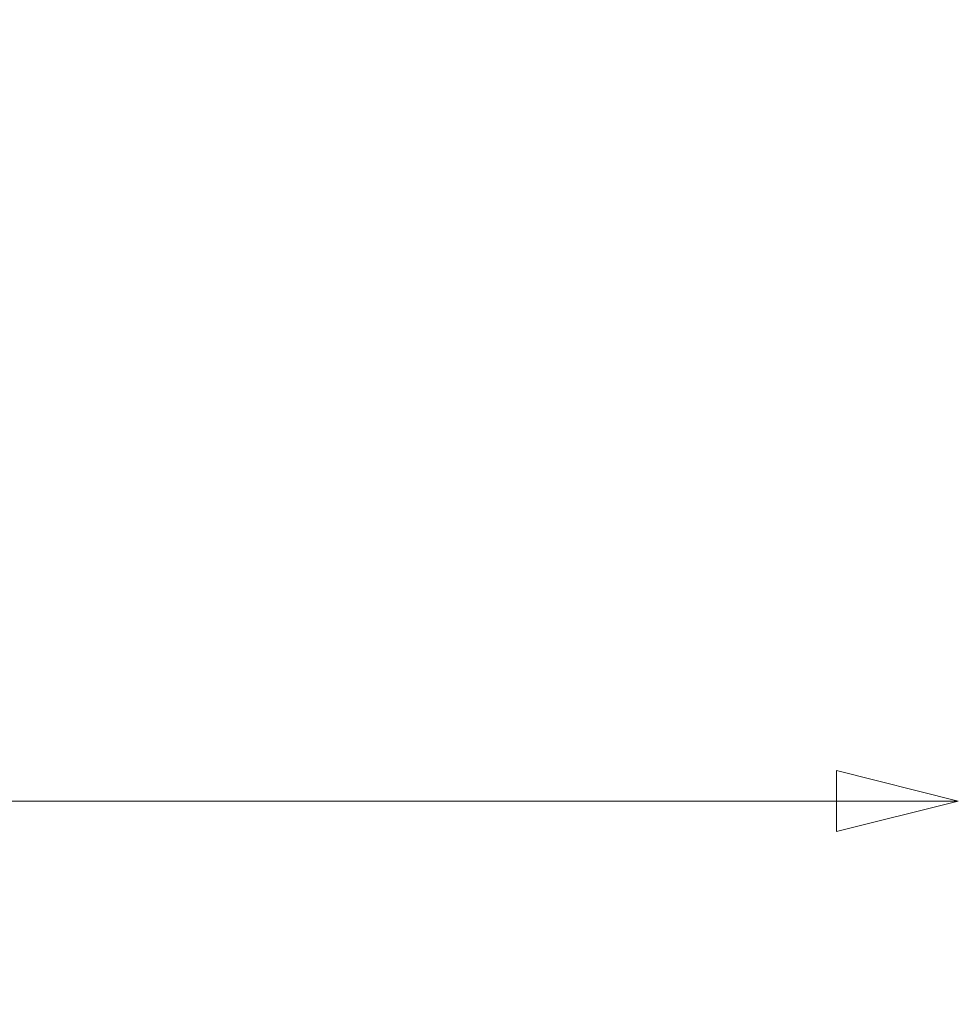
# Model space of a CAD drawing. Header units: millimetres. Extents: x 673 to 4813, y 821 to 3468.
# Tile 22 of 29: x 4023 to 4438, y 821 to 1257. Entities that reach past the tile are written whole.
import ezdxf

# ---------------------------------------------------------------- set-up
doc = ezdxf.new("R2010")
doc.units = ezdxf.units.MM
doc.header["$LTSCALE"] = 18
doc.layers.add('Wymiar (ISO)', color=7, linetype='Continuous', lineweight=18)
doc.styles.add('Tekst notatki (ISO)', font='tahoma.ttf')
doc.dimstyles.new('Domyślne (ISO)', dxfattribs={"dimscale": 18, "dimtxt": 3, "dimasz": 3, "dimexe": 3.175, "dimexo": 0, "dimgap": 0.762, "dimtad": 1, "dimdec": 1, "dimlfac": 0.03937, "dimrnd": 1e-08, "dimzin": 0, "dimdsep": 46, "dimtxsty": 'Tekst notatki (ISO)', "dimblk": 'Filled-1', "dimcen": 0.09, "dimdle": 10, "dimse1": 1, "dimse2": 1, "dimclrd": 256, "dimclre": 256, "dimclrt": 256, "dimadec": 0, "dimazin": 0, "dimtfac": 0.666667, "dimtmove": 0, "dimatfit": 3, "dimfxl": 1, "dimtolj": 1, "dimlwd": 15, "dimlwe": 15, "dimarcsym": 0})

# ---------------------------------------------------------------- blocks, each defined once
blk = doc.blocks.new('Filled-1')
at = {"color": 0}
for p, q in [((0, 0), (-1, 0.25)), ((-1, 0.25), (-1, -0.25)), ((-1, 0), (0, 0)), ((-1, -0.25), (0, 0))]:
    blk.add_line(p, q, dxfattribs=at)
at = {"color": 0, "flags": 128}
blk.add_lwpolyline([(-1, -0.25), (0, 0), (-1, 0.25), (-1, -0.25)], dxfattribs=at)
at = {"color": 0}
blk.add_solid([(-1, -0.25), (0, 0), (-1, 0.25), (-1, -0.25)], dxfattribs=at)
blk = doc.blocks.new('*D14')
at = {"layer": 'Defpoints', "color": 0, "transparency": 16777216}
for p in [(2942.54, 1653.65), (4438.4, 1653.65), (2942.54, 910.98)]:
    blk.add_point(p, dxfattribs=at)
at = {"layer": 'Wymiar (ISO)', "lineweight": 15, "transparency": 16777216}
blk.add_line((4384.4, 910.98), (2996.54, 910.98), dxfattribs=at)
at = {"layer": 'Wymiar (ISO)', "lineweight": 15, "transparency": 16777216, "xscale": 54, "yscale": 54, "zscale": 54, "rotation": 180}
blk.add_blockref('Filled-1', (2942.54, 910.98), dxfattribs=at)
at = {"layer": 'Wymiar (ISO)', "lineweight": 15, "transparency": 16777216, "xscale": 54, "yscale": 54, "zscale": 54}
blk.add_blockref('Filled-1', (4438.4, 910.98), dxfattribs=at)
at = {"layer": 'Wymiar (ISO)', "lineweight": 18, "transparency": 16777216, "insert": (3541.82, 1072.14), "char_height": 54, "attachment_point": 1, "style": 'Tekst notatki (ISO)'}
blk.add_mtext('\\A1;58.9\\P1496 mm', dxfattribs=at)

msp = doc.modelspace()

# ---------------------------------------------------------------- dimensions: what is measured, and where the dimension line sits
at = {"layer": 'Wymiar (ISO)', "lineweight": 18}
dim = msp.add_linear_dim(base=(2942.54, 910.98), p1=(4438.4, 1653.65), p2=(2942.54, 1653.65), angle=180, text='<>\\P1496 mm', dimstyle='Domyślne (ISO)', override={"dimgap": 0.762, "dimdec": 1, "dimlfac": 0.03937, "dimpost": '\\X', "dimse1": 1, "dimse2": 1, "dimtol": 0, "dimlim": 0, "dimtp": 0, "dimtm": 0, "dimtdec": 2, "dimtofl": 0, "dimatfit": 1, "dimtvp": -0.25}, dxfattribs=at)
dim.commit()
dim.dimension.update_dxf_attribs({"geometry": '*D14', "text_midpoint": (3690.47, 910.98), "dimtype": 160})

doc.saveas('drawing.dxf')
